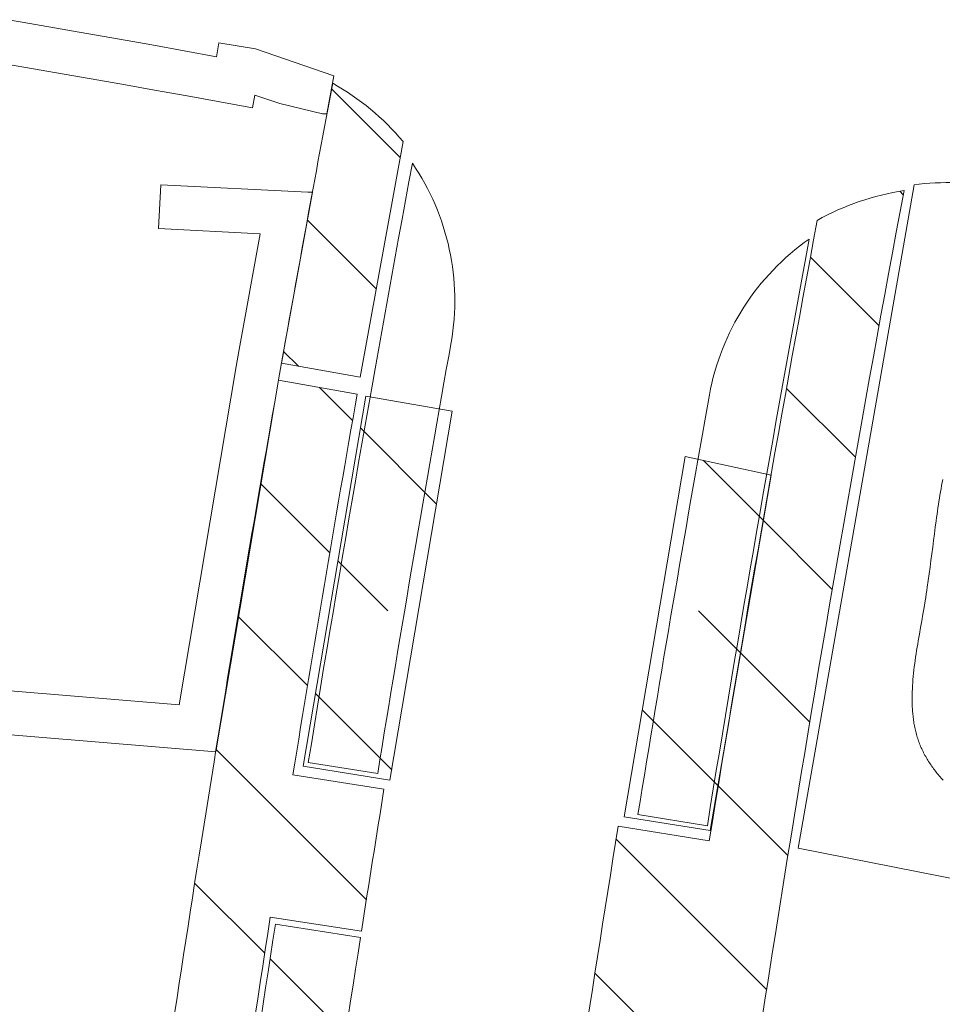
# Model space of a CAD drawing. Header units: metres. Extents: x 167411 to 168816, y 461777 to 462985.
# Tile 54 of 256: x 167579 to 167600, y 462694 to 462717. Entities that reach past the tile are written whole.
import ezdxf

# ---------------------------------------------------------------- set-up
doc = ezdxf.new("R2010")
doc.units = ezdxf.units.M
doc.header["$LTSCALE"] = 0.5
for name, color, linetype, lineweight, true_color in [('Zuid-N-WE-GW-AANVULLEN-teelgrond 2e en 3e grootte boom', 7, 'Continuous', 18, 0xbf01ff), ('Zuid-N-WE-GW-AANVULLEN-vrijgekomen grond (uitvullen)', 7, 'Continuous', 18, 0x0100ff), ('Zuid-N-WE-GW-AANVULLEN-zand uitvullen', 7, 'Continuous', 18, 0x3fff01)]:
    doc.layers.add(name, color=color, linetype=linetype, lineweight=lineweight, true_color=true_color)
pattern_1 = [(135, (0, 0), (-3.535533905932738, -3.535533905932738), []), (135, (2.164890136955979e-16, 3.5355339), (-3.535533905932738, -3.535533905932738), [2.5, -1.25])]
pattern_2 = [(135, (0, 0), (-1.767766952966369, -1.767766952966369), [])]

msp = doc.modelspace()

# ---------------------------------------------------------------- hatches: boundary and pattern name
at = {"layer": 'Zuid-N-WE-GW-AANVULLEN-teelgrond 2e en 3e grootte boom'}
h = msp.add_hatch(dxfattribs=at)
h.set_pattern_fill('ANSI33', color=256, scale=20, angle=90)
h.set_pattern_definition(pattern_1)
h.paths.add_polyline_path([(167587.0084299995, 462699.4228822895), (167585.034054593, 462699.7420088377), (167586.4571133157, 462708.1717516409), (167588.4280386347, 462707.827955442)])
h = msp.add_hatch(dxfattribs=at)
h.set_pattern_fill('ANSI33', color=256, scale=20, angle=90)
h.set_pattern_definition(pattern_1)
h.paths.add_polyline_path([(167592.3435964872, 462698.5882196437), (167593.7293627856, 462706.7957746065), (167595.6848975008, 462706.3684472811), (167594.2997648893, 462698.2722801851)])
at = {"layer": 'Zuid-N-WE-GW-AANVULLEN-zand uitvullen'}
h = msp.add_hatch(dxfattribs=at)
h.set_pattern_fill('ANSI31', color=256, scale=20, angle=90)
h.set_pattern_definition(pattern_2)
edge = h.paths.add_edge_path()
edge.add_arc((168181.864518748, 462603.1360694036), 593.3800006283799, 169.3447926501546, 170.8328768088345, ccw=False)
edge.add_arc((167599.5754090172, 462707.1151222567), 5.799999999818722, 98.52325960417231, 119.2971623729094)
edge.add_arc((168181.8645187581, 462603.1360694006), 595.2000006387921, 169.444130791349, 170.8254230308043)
edge.add_line((167594.2788464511, 462698.0366408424), (167592.2057115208, 462698.3714714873))
edge.add_arc((168181.8645188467, 462603.1360693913), 597.3000007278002, 170.8254230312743, 171.981393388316)
edge.add_line((167590.4044274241, 462686.4562417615), (167592.4868384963, 462686.1841926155))
edge.add_arc((168181.8645188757, 462603.1360693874), 595.2000007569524, 171.979362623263, 173.1345390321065)
edge.add_line((167590.9323506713, 462674.2853032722), (167588.8499395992, 462674.5573524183))
edge.add_arc((168181.8645172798, 462603.136069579), 597.2999991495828, 173.1325082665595, 174.7495113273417)
edge.add_arc((167596.8295816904, 462656.8982601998), 9.800000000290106, 174.7495113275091, 244.0486619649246)
edge.add_line((167592.5410268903, 462648.0864330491), (167601.8214247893, 462643.5698334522))
edge.add_line((167601.8214247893, 462643.5698334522), (167602.7404008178, 462645.4580821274))
edge.add_line((167602.7404008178, 462645.4580821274), (167613.5303932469, 462640.2067905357))
edge.add_line((167613.5303932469, 462640.2067905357), (167612.6114172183, 462638.3185418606))
edge.add_line((167612.6114172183, 462638.3185418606), (167622.9518266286, 462633.2860540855))
edge.add_line((167622.9518266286, 462633.2860540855), (167623.8708026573, 462635.1743027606))
edge.add_line((167623.8708026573, 462635.1743027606), (167645.4507875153, 462624.6717195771))
edge.add_line((167645.4507875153, 462624.6717195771), (167644.5318114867, 462622.7834709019))
edge.add_line((167644.5318114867, 462622.7834709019), (167646.9174503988, 462621.6216373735))
edge.add_line((167646.9174503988, 462621.6216373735), (167647.8169258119, 462621.184666))
edge.add_line((167647.8169258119, 462621.184666), (167653.479360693, 462618.4288626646))
edge.add_arc((167654.7046620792, 462620.9465275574), 2.800000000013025, 244.0486616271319, 320.5911913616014)
edge.add_line((167656.8680428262, 462619.1689495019), (167657.5028921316, 462619.9415854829))
edge.add_line((167657.5028921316, 462619.9415854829), (167735.746754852, 462715.1673707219))
edge.add_line((167735.746754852, 462715.1673707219), (167736.3816041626, 462715.940006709))
edge.add_arc((167734.2182234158, 462717.7175847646), 2.799999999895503, 320.5911913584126, 411.6608721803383)
edge.add_line((167735.955104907, 462719.9137729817), (167734.1248989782, 462721.3612130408))
edge.add_line((167734.1248989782, 462721.3612130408), (167733.3405460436, 462721.9815278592))
edge.add_line((167733.3405460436, 462721.9815278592), (167732.5660618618, 462722.5940378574))
edge.add_line((167732.5660618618, 462722.5940378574), (167731.2634007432, 462720.9468966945))
edge.add_line((167731.2634007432, 462720.9468966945), (167725.7180435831, 462725.3325081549))
edge.add_arc((167611.1148808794, 462580.4233034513), 184.7500000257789, 51.66087217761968, 58.07994641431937)
edge.add_line((167708.7987540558, 462737.2366429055), (167709.9113098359, 462739.0226448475))
edge.add_arc((167611.2240170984, 462580.6415739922), 186.6112144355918, 58.07295404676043, 60.35280406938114)
edge.add_line((167703.5327328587, 462742.8230968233), (167702.4916577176, 462740.9936841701))
edge.add_arc((167611.1148809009, 462580.4233034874), 184.7499999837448, 60.35682717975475, 69.55759931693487)
edge.add_line((167675.6416949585, 462753.5384465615), (167676.3764279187, 462755.5096178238))
edge.add_arc((167611.2325129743, 462580.6585033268), 186.5921806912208, 69.56622071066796, 73.5790966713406)
edge.add_line((167663.9805226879, 462759.6397575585), (167663.0721743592, 462759.9049589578))
edge.add_line((167663.0721743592, 462759.9049589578), (167661.9701511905, 462755.851540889))
edge.add_line((167661.9701511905, 462755.851540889), (167662.0662102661, 462755.8236941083))
edge.add_line((167662.0662102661, 462755.8236941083), (167660.9951763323, 462751.8842594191))
edge.add_line((167660.9951763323, 462751.8842594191), (167665.7717891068, 462750.5856176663))
edge.add_line((167665.7717891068, 462750.5856176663), (167660.3411054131, 462730.6106915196))
edge.add_line((167660.3411054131, 462730.6106915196), (167644.7085545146, 462734.8607918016))
edge.add_line((167644.7085545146, 462734.8607918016), (167650.1392382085, 462754.8357179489))
edge.add_line((167650.1392382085, 462754.8357179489), (167654.9158509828, 462753.5370761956))
edge.add_line((167654.9158509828, 462753.5370761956), (167655.9871347, 462757.477429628))
edge.add_line((167655.9871347, 462757.477429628), (167656.0838202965, 462757.4518872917))
edge.add_line((167656.0838202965, 462757.4518872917), (167657.1858436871, 462761.5053061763))
edge.add_line((167657.1858436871, 462761.5053061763), (167656.2686839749, 462761.7408845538))
edge.add_arc((167474.031274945, 462048.6294231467), 736.0288239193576, 75.66472949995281, 79.10564495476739)
edge.add_arc((167611.6662112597, 462763.7335025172), 7.800000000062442, 79.11041619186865, 160.4763157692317)
edge.add_line((167604.3146845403, 462766.3402351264), (167604.8012401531, 462766.2537860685))
edge.add_line((167604.8012401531, 462766.2537860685), (167605.0636438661, 462767.7306558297))
edge.add_line((167605.0636438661, 462767.7306558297), (167606.5405136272, 462767.4682521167))
edge.add_line((167606.5405136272, 462767.4682521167), (167606.2781099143, 462765.9913823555))
edge.add_line((167606.2781099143, 462765.9913823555), (167604.1788802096, 462754.1764242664))
edge.add_line((167604.1788802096, 462754.1764242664), (167602.1112625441, 462754.5437894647))
edge.add_line((167602.1112625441, 462754.5437894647), (167601.5864551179, 462751.5900499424))
edge.add_line((167601.5864551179, 462751.5900499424), (167601.5672529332, 462751.4794419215))
edge.add_line((167601.5672529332, 462751.4794419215), (167604.4381954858, 462750.9678667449))
edge.add_line((167604.4381954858, 462750.9678667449), (167603.8241997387, 462747.5221434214))
edge.add_line((167603.8241997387, 462747.5221434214), (167600.9545411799, 462748.0334898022))
edge.add_line((167600.9545411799, 462748.0334898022), (167600.886711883, 462747.6517305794))
edge.add_line((167600.886711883, 462747.6517305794), (167600.0819862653, 462743.1225456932))
edge.add_line((167600.0819862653, 462743.1225456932), (167602.1496039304, 462742.7551804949))
edge.add_line((167602.1496039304, 462742.7551804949), (167599.0007593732, 462725.0327433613))
edge.add_line((167599.0007593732, 462725.0327433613), (167598.7383556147, 462723.5558736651))
edge.add_line((167598.7383556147, 462723.5558736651), (167597.2614858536, 462723.8182773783))
edge.add_line((167597.2614858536, 462723.8182773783), (167597.5238896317, 462725.2951471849))
edge.add_line((167597.5238896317, 462725.2951471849), (167596.9331417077, 462725.4001085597))
edge.add_line((167596.9331417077, 462725.4001085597), (167596.9269309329, 462725.3651528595))
edge.add_line((167596.9269309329, 462725.3651528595), (167596.7519951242, 462724.3805730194))
edge.add_arc((167602.4625582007, 462723.3659453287), 5.800000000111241, 169.9250774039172, 241.011722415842)
edge.add_line((167599.6517003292, 462718.2925758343), (167608.4837973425, 462768.0016933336))
edge.add_arc((167473.6629964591, 462047.0409959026), 733.4582302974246, 76.13537730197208, 79.40793383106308, ccw=False)
edge.add_line((167649.4205854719, 462759.1296459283), (167642.4748245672, 462733.5820226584))
edge.add_line((167642.4748245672, 462733.5820226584), (167648.7536141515, 462731.8749765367))
edge.add_line((167648.7536141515, 462731.8749765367), (167649.1644268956, 462733.386011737))
edge.add_line((167649.1644268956, 462733.386011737), (167655.9192328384, 462731.5495486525))
edge.add_line((167655.9192328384, 462731.5495486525), (167655.4961805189, 462730.041841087))
edge.add_line((167655.4961805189, 462730.041841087), (167661.6198745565, 462728.3769615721))
edge.add_line((167661.6198745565, 462728.3769615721), (167668.5352489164, 462753.8128182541))
edge.add_arc((167611.1148808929, 462580.4233034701), 182.6500000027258, 51.66087217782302, 71.67698734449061, ccw=False)
edge.add_line((167724.4153824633, 462723.6853669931), (167733.8784222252, 462716.2014097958))
edge.add_line((167733.8784222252, 462716.2014097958), (167656.0829533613, 462621.5213370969))
edge.add_line((167656.0829533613, 462621.5213370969), (167590.6157808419, 462653.3830102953))
edge.add_arc((168181.8645173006, 462603.136069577), 593.3799991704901, 173.2156767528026, 175.1424224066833, ccw=False)
edge.add_arc((168181.8645187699, 462603.1360694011), 593.3800006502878, 171.0086475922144, 173.2156767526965, ccw=False)
edge.add_line((167595.7760072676, 462695.8726956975), (167596.0632602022, 462697.6702464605))
h.paths.add_polyline_path([(167600.057495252, 462742.9847045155), (167601.9872717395, 462742.6418303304), (167598.8874092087, 462725.1950755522), (167596.9576327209, 462725.5379497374)], flags=17)
h.paths.add_polyline_path([(167602.1459241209, 462744.5637120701), (167601.8835204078, 462743.086842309), (167600.4066506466, 462743.3492460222), (167600.6690543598, 462744.8261157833)], flags=16)
edge = h.paths.add_edge_path(flags=17)
edge.add_line((167602.1357535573, 462754.6816306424), (167604.0655300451, 462754.3387564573))
edge.add_line((167604.0655300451, 462754.3387564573), (167606.1157777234, 462765.878032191))
edge.add_line((167606.1157777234, 462765.878032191), (167604.2685385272, 462766.2062415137))
edge.add_arc((167611.6662112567, 462763.7335025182), 7.799999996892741, 161.5173291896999, 169.9250774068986)
edge.add_line((167603.9864885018, 462765.0980018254), (167602.1357535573, 462754.6816306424))
h.paths.add_polyline_path([(167652.1076309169, 462755.5959351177), (167652.5011587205, 462757.0433935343), (167653.9486171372, 462756.6498657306), (167653.5550893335, 462755.202407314)], flags=16)
h.paths.add_polyline_path([(167663.0118176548, 462752.6313589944), (167663.4053454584, 462754.0788174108), (167664.852803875, 462753.6852896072), (167664.4592760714, 462752.2378311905)], flags=16)
edge = h.paths.add_edge_path(flags=17)
edge.add_line((167661.8723781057, 462756.0255502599), (167662.9192874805, 462759.8762509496))
edge.add_line((167662.9192874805, 462759.8762509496), (167662.9376452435, 462759.9437737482))
edge.add_arc((167609.4655771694, 462574.3568997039), 193.1366093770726, 73.92702901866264, 75.65365172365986)
edge.add_line((167657.3215065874, 462761.4706616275), (167657.3031488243, 462761.4031388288))
edge.add_line((167657.3031488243, 462761.4031388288), (167656.2562394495, 462757.5524381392))
edge.add_arc((167609.4235687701, 462574.2023860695), 189.2367317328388, 73.90923611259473, 75.6714446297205, ccw=False)
edge = h.paths.add_edge_path(flags=17)
edge.add_line((167703.4110345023, 462742.892303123), (167702.4391979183, 462741.1845588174))
edge.add_arc((167611.1148808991, 462580.4233034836), 184.8899999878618, 60.40021194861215, 69.51421454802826)
edge.add_line((167675.8217569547, 462753.6206830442), (167676.5076003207, 462755.4606913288))
edge.add_arc((167611.2304947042, 462580.652445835), 186.5985616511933, 60.39586889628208, 69.52330183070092, ccw=False)
edge = h.paths.add_edge_path(flags=17)
edge.add_line((167732.4562524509, 462722.680881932), (167731.2404354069, 462721.14355018))
edge.add_line((167731.2404354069, 462721.14355018), (167725.8048876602, 462725.4423175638))
edge.add_arc((167611.1148808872, 462580.4233034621), 184.8900000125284, 51.66087217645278, 58.03656164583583)
edge.add_line((167708.991579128, 462737.2814050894), (167710.0301030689, 462738.9485626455))
edge.add_arc((167611.2304946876, 462580.6524458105), 186.5985616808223, 51.64507169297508, 58.02988921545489, ccw=False)
edge.add_line((167727.0207047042, 462726.9796493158), (167732.4562524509, 462722.680881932))
h.paths.add_polyline_path([(167623.0777098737, 462633.2247890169), (167623.9354208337, 462634.987154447), (167645.2636392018, 462624.6071014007), (167644.4059282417, 462622.8447359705)], flags=17)
h.paths.add_polyline_path([(167622.1302526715, 462635.6655112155), (167623.479001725, 462635.0090997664), (167622.822590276, 462633.6603507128), (167621.4738412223, 462634.3167621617)], flags=16)
h.paths.add_polyline_path([(167601.9473080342, 462643.5085683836), (167612.4855339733, 462638.3798069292), (167613.3432449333, 462640.1421723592), (167602.8050189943, 462645.2709338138)], flags=17)
h.paths.add_polyline_path([(167593.3199684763, 462649.6869485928), (167594.6687175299, 462649.0305371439), (167594.012306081, 462647.6817880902), (167592.6635570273, 462648.3381995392)], flags=16)
h.paths.add_polyline_path([(167589.366087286, 462663.0508948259), (167589.2171409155, 462661.5583081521), (167587.7245542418, 462661.7072545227), (167587.8735006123, 462663.1998411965)], flags=16)
h.paths.add_polyline_path([(167590.5815396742, 462674.0487544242), (167590.387228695, 462672.5613932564), (167588.8998675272, 462672.7557042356), (167589.0941785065, 462674.2430654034)], flags=16)
edge = h.paths.add_edge_path(flags=17)
edge.add_line((167590.8102761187, 462674.4424409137), (167588.8680752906, 462674.6961727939))
edge.add_arc((168154.5483450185, 462606.7046932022), 569.7517080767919, 171.967642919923, 173.146258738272, ccw=False)
edge.add_line((167590.3862917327, 462686.3174213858), (167592.328492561, 462686.0636895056))
edge.add_arc((168181.8645189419, 462603.1360693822), 595.3400008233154, 171.9929727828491, 173.1209288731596)
h = msp.add_hatch(dxfattribs=at)
h.set_pattern_fill('ANSI31', color=256, scale=20, angle=90)
h.set_pattern_definition(pattern_2)
edge = h.paths.add_edge_path()
edge.add_arc((168181.8645183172, 462603.1360694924), 606.6200001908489, 170.9993222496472, 172.9833954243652)
edge.add_arc((167521.8092722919, 462173.9474368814), 506.62000002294, 83.42858769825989, 89.3108745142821)
edge.add_line((167527.9025018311, 462680.530793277), (167518.1121505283, 462680.6485524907))
edge.add_line((167518.1121505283, 462680.6485524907), (167518.0599594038, 462676.5288794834))
edge.add_line((167518.0599594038, 462676.5288794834), (167520.4568280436, 462676.5000524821))
edge.add_line((167520.4568280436, 462676.5000524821), (167520.4636316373, 462676.6999851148))
edge.add_line((167520.4636316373, 462676.6999851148), (167521.4990458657, 462676.6875310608))
edge.add_line((167521.4990458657, 462676.6875310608), (167521.524303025, 462678.7873791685))
edge.add_line((167521.524303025, 462678.7873791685), (167527.8806122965, 462678.7109249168))
edge.add_arc((167521.8092722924, 462173.9474369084), 504.7999999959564, 87.29925152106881, 89.3108745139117, ccw=False)
edge.add_line((167545.5951957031, 462678.1867351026), (167545.4905111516, 462676.0893380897))
edge.add_arc((167521.8092716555, 462173.9474239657), 502.7000129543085, 87.06512820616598, 87.29990573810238, ccw=False)
edge.add_line((167547.5479038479, 462675.9880855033), (167547.6534695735, 462678.085431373))
edge.add_arc((167521.8092722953, 462173.9474369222), 504.7999999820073, 83.64576436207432, 87.06535049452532, ccw=False)
edge.add_line((167577.6780808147, 462675.6462671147), (167577.4456630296, 462673.5591681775))
edge.add_arc((167578.1514184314, 462679.3166841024), 5.80061033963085, 263.0115555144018, 352.8080418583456)
edge.add_arc((168181.864515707, 462603.1360698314), 602.6999975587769, 172.2794250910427, 172.8080418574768, ccw=False)
edge.add_line((167584.6279807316, 462684.1040162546), (167582.5470171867, 462684.386134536))
edge.add_arc((168181.8645173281, 462603.1360696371), 604.7999991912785, 171.1386243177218, 172.2794250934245, ccw=False)
edge.add_line((167584.2834503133, 462696.302090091), (167586.3582377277, 462695.9786198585))
edge.add_arc((168202.4304471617, 462599.8438220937), 623.5277592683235, 170.8298649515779, 171.130824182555, ccw=False)
edge.add_line((167586.8717045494, 462699.2133394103), (167584.7973534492, 462699.5406381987))
edge.add_arc((168181.8645195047, 462603.1360692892), 604.8000013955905, 169.9944915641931, 170.8279811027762, ccw=False)
edge.add_line((167586.2628887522, 462708.2157492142), (167584.4710285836, 462708.53456595))
edge.add_arc((168181.8645178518, 462603.1360695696), 606.6199997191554, 169.9942417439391, 170.8274159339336)
edge.add_line((167583.0015773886, 462699.8366517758), (167582.7141395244, 462698.0394320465))
edge = h.paths.add_edge_path(flags=17)
edge.add_line((167586.3366715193, 462695.8402909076), (167584.4002290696, 462696.142192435))
edge.add_arc((168181.8645187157, 462603.1360694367), 604.6600005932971, 171.151890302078, 172.2661591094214)
edge.add_line((167582.7045720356, 462684.5060553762), (167584.646788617, 462684.2427471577))
edge.add_arc((168183.7687204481, 462602.8663310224), 604.623196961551, 171.1544319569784, 172.2650705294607, ccw=False)
edge = h.paths.add_edge_path()
edge.add_line((167584.5389126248, 462708.9186078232), (167586.3305873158, 462708.5987513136))
edge.add_line((167586.3305873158, 462708.5987513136), (167587.3064410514, 462713.9680729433))
edge.add_arc((167582.864306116, 462710.2388052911), 5.800000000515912, 40.01418035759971, 60.69062422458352)
edge.add_arc((168181.8645185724, 462603.1360694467), 606.6200004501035, 169.3450596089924, 169.957406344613)
edge = h.paths.add_edge_path(flags=17)
edge.add_line((167577.3065231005, 462673.5746626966), (167577.5234442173, 462675.5226024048))
edge.add_arc((167521.8092722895, 462173.9474368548), 504.6600000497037, 83.66165904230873, 87.04944104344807)
edge.add_line((167547.7862473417, 462677.9384213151), (167547.6877268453, 462675.9810477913))
edge.add_arc((167521.7913387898, 462173.7539792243), 502.8942744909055, 83.66212359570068, 87.04826571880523, ccw=False)
edge = h.paths.add_edge_path(flags=17)
edge.add_line((167545.3506852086, 462676.0963170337), (167545.448370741, 462678.0534858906))
edge.add_arc((167521.8092722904, 462173.9474367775), 504.660000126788, 87.31518971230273, 89.31087452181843)
edge.add_line((167527.8789284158, 462678.5709350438), (167521.6626090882, 462678.645705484))
edge.add_line((167521.6626090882, 462678.645705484), (167521.6390357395, 462676.6858472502))
edge.add_line((167521.6390357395, 462676.6858472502), (167527.8553550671, 462676.6110768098))
edge.add_arc((167521.7815736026, 462172.6117335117), 504.0359400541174, 87.31982756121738, 89.30955227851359, ccw=False)
edge = h.paths.add_edge_path()
edge.add_arc((167172.7918054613, 462667.4377959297), 343.3800000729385, 354.42134594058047, 355.7750813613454, ccw=False)
edge.add_line((167514.5454500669, 462634.0571001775), (167516.3568477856, 462633.8803564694))
edge.add_arc((167172.7918055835, 462667.4377959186), 345.1999999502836, 354.4213763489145, 355.7970724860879)
edge.add_line((167517.0634708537, 462642.1383797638), (167519.1672499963, 462642.1130753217))
edge.add_line((167519.1672499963, 462642.1130753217), (167519.2940593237, 462643.9116802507))
edge.add_line((167519.2940593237, 462643.9116802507), (167513.9470714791, 462643.9759942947))
edge.add_line((167513.9470714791, 462643.9759942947), (167514.4805909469, 462659.6541722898))
edge.add_line((167514.4805909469, 462659.6541722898), (167514.4484655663, 462659.6552654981))
edge.add_line((167514.4484655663, 462659.6552654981), (167514.8225727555, 462670.6489020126))
edge.add_line((167514.8225727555, 462670.6489020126), (167520.0693914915, 462670.4703557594))
edge.add_line((167520.0693914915, 462670.4703557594), (167520.0601372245, 462670.1984068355))
edge.add_line((167520.0601372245, 462670.1984068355), (167520.2421758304, 462670.1922121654))
edge.add_line((167520.2421758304, 462670.1922121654), (167520.282656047, 462671.3817770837))
edge.add_line((167520.282656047, 462671.3817770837), (167517.8884263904, 462671.4105750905))
edge.add_line((167517.8884263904, 462671.4105750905), (167513.0615768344, 462671.4686328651))
edge.add_line((167513.0615768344, 462671.4686328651), (167512.1267630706, 462643.9978891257))
edge.add_line((167512.1267630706, 462643.9978891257), (167473.8736790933, 462644.4580006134))
edge.add_line((167473.8736790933, 462644.4580006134), (167473.8517895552, 462642.6381322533))
edge.add_line((167473.8517895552, 462642.6381322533), (167515.2386809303, 462642.1403270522))
h.paths.add_polyline_path([(167518.0305737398, 462671.5488754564), (167520.2874185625, 462671.5217299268), (167520.4520631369, 462676.360029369), (167518.1952204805, 462676.3872385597)])
edge = h.paths.add_edge_path()
edge.add_arc((167511.23779042, 462621.8684497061), 5.799999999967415, 280.7853458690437, 351.3437405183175)
edge.add_line((167516.9717230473, 462620.9955140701), (167514.8913432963, 462621.2756224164))
edge.add_arc((167172.7918056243, 462667.4377959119), 345.1999999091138, 352.3150498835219, 354.3565708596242)
edge.add_line((167516.3186722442, 462633.4917821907), (167514.5073146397, 462633.6689458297))
edge.add_arc((167172.7918055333, 462667.4377959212), 343.3800000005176, 351.41359406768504, 354.35626735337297, ccw=False)
edge = h.paths.add_edge_path()
edge.add_line((167509.9523687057, 462604.8866934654), (167506.8022123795, 462604.9380636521))
edge.add_line((167506.8022123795, 462604.9380636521), (167506.2347977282, 462570.1426898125))
edge.add_line((167506.2347977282, 462570.1426898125), (167511.8290235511, 462570.0514637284))
edge.add_arc((167522.8088641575, 462577.4822299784), 13.25794806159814, 171.6034540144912, 214.0887464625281, ccw=False)
edge.add_line((167509.6930262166, 462579.4182005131), (167508.2107769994, 462579.6929145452))
edge.add_line((167508.2107769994, 462579.6929145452), (167508.5922953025, 462603.088630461))
edge.add_line((167508.5922953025, 462603.088630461), (167514.0616315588, 462602.9994409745))
edge.add_arc((167508.3340958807, 462603.9134076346), 5.799999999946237, 350.9335148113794, 425.8128350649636)
edge.add_line((167510.710464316, 462609.2042367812), (167509.9523687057, 462604.8866934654))

# ---------------------------------------------------------------- linework, layer by layer
at = {"layer": 'Zuid-N-WE-GW-AANVULLEN-teelgrond 2e en 3e grootte boom', "flags": 128}
for points in [[(167587.0084299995, 462699.4228822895), (167585.034054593, 462699.7420088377), (167586.4571133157, 462708.1717516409), (167588.4280386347, 462707.827955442)], [(167592.3435964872, 462698.5882196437), (167593.7293627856, 462706.7957746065), (167595.6848975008, 462706.3684472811), (167594.2997648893, 462698.2722801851)]]:
    msp.add_lwpolyline(points, close=True, dxfattribs=at)
at = {"layer": 'Zuid-N-WE-GW-AANVULLEN-vrijgekomen grond (uitvullen)', "flags": 128}
for points in [[(167585.4694461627, 462714.6002511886), (167585.5711736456, 462714.6002511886), (167585.7332732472, 462715.4650462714), (167583.9471153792, 462716.076686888), (167583.1118862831, 462716.2161864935), (167583.0594691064, 462715.900508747, 0.06175370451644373), (167487.608483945, 462721.4312025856), (167484.2628191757, 462721.2678257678), (167486.4550867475, 462719.9061804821), (167487.3155423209, 462720.4157059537), (167487.6039352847, 462720.4297888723, -0.0624468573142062), (167583.8791839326, 462714.7322987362), (167583.9279902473, 462715.0262303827), (167584.4965594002, 462714.8315331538)], [(167586.7293145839, 462699.5761208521), (167585.1488282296, 462699.8253285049, -0.00572806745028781), (167587.517927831, 462713.4735404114, -0.196048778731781), (167588.4003817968, 462709.3887718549, 0.004126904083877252)], [(167592.6557360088, 462698.6391020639), (167594.2352674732, 462698.3839929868, -0.005694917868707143), (167596.5545705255, 462711.7467889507, 0.1977367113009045), (167594.2829961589, 462708.1999878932, 0.004061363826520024)]]:
    msp.add_lwpolyline(points, format="xyb", close=True, dxfattribs=at)
msp.add_lwpolyline([(167516.5079093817, 462705.4366462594), (167518.4316702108, 462705.1716721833), (167518.4302764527, 462705.3916483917), (167518.830233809, 462705.3858077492), (167583.0405913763, 462700.0683847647), (167584.494490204, 462708.6699681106), (167584.5623854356, 462709.0540732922), (167585.2405650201, 462712.8145674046), (167585.1388938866, 462712.814567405), (167581.7875688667, 462712.9826519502), (167581.7374771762, 462711.9839073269), (167584.0536792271, 462711.8677390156), (167583.5779530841, 462709.2298457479), (167583.5091021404, 462708.8403337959), (167582.2076712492, 462701.1407840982), (167518.8788558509, 462706.3852043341), (167517.4238266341, 462706.4064523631), (167517.4243753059, 462706.3198557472), (167516.6443586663, 462706.427293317)], close=True, dxfattribs=at)
msp.add_lwpolyline([(167600.85847896, 462712.9157352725, 0.083220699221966), (167598.9422462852, 462712.9837860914), (167596.2995732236, 462697.8692674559), (167611.5796678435, 462694.8544704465)], format="xyb", dxfattribs=at)
msp.add_lwpolyline([(167599.6037691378, 462699.4195938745), (167599.5805989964, 462699.4450930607), (167599.5577549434, 462699.4707372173), (167599.5352413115, 462699.496527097), (167599.5130624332, 462699.5224634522), (167599.4912226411, 462699.5485470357), (167599.4697262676, 462699.5747785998), (167599.4485776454, 462699.6011588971), (167599.427781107, 462699.6276886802), (167599.407340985, 462699.6543687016), (167599.3872616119, 462699.681199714), (167599.3675473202, 462699.7081824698), (167599.3482024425, 462699.7353177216), (167599.3292313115, 462699.7626062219), (167599.3106382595, 462699.7900487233), (167599.2924276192, 462699.8176459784), (167599.2746037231, 462699.8453987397), (167599.2571709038, 462699.8733077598), (167599.2401334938, 462699.901373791), (167599.2234958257, 462699.9295975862), (167599.2072622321, 462699.9579798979), (167599.1914370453, 462699.9865214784), (167599.1760245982, 462700.0152230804), (167599.1610292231, 462700.0440854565), (167599.1464552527, 462700.0731093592), (167599.1323070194, 462700.1022955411), (167599.1185888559, 462700.1316447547), (167599.1053050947, 462700.1611577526), (167599.0924600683, 462700.1908352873), (167599.0800581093, 462700.2206781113), (167599.0681035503, 462700.2506869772), (167599.0566007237, 462700.2808626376), (167599.0455529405, 462700.3112055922), (167599.0349569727, 462700.3417147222), (167599.0248070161, 462700.3723882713), (167599.0150972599, 462700.4032244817), (167599.0058218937, 462700.4342215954), (167598.9969751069, 462700.4653778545), (167598.9885510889, 462700.4966915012), (167598.9805440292, 462700.5281607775), (167598.972948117, 462700.5597839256), (167598.965757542, 462700.5915591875), (167598.9589664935, 462700.6234848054), (167598.9525691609, 462700.6555590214), (167598.9465597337, 462700.6877800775), (167598.9409324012, 462700.7201462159), (167598.9356813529, 462700.7526556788), (167598.9308007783, 462700.7853067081), (167598.9262848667, 462700.818097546), (167598.9221278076, 462700.8510264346), (167598.9183237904, 462700.8840916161), (167598.9148670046, 462700.9172913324), (167598.9117516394, 462700.9506238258), (167598.9089718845, 462700.9840873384), (167598.9065219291, 462701.0176801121), (167598.9043959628, 462701.0514003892), (167598.9025881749, 462701.0852464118), (167598.9010927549, 462701.1192164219), (167598.8999038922, 462701.1533086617), (167598.8990157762, 462701.1875213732), (167598.8984225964, 462701.2218527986), (167598.8981185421, 462701.25630118), (167598.8980978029, 462701.2908647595), (167598.898354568, 462701.3255417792), (167598.898883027, 462701.3603304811), (167598.8996773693, 462701.3952291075), (167598.9007317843, 462701.4302359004), (167598.90359759, 462701.5005669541), (167598.9074339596, 462701.5713095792), (167598.9121944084, 462701.6424497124), (167598.9178324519, 462701.7139732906), (167598.9243016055, 462701.7858662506), (167598.9315553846, 462701.8581145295), (167598.9395473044, 462701.9307040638), (167598.9482308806, 462702.0036207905), (167598.9575596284, 462702.0768506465), (167598.9674870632, 462702.1503795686), (167598.9779667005, 462702.2241934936), (167598.9889520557, 462702.2982783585), (167599.000396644, 462702.3726200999), (167599.012253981, 462702.4472046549), (167599.024477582, 462702.5220179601), (167599.0370209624, 462702.5970459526), (167599.0498376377, 462702.6722745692), (167599.0628811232, 462702.7476897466), (167599.0894625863, 462702.8990235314), (167599.1163934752, 462703.0509348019), (167599.1433019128, 462703.203311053), (167599.1698160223, 462703.3560397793), (167599.1955639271, 462703.5090084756), (167599.2080343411, 462703.5855476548), (167599.2201798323, 462703.6621049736), (167599.2320032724, 462703.7386691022), (167599.2435262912, 462703.8152297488), (167599.2657578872, 462703.968299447), (167599.2870482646, 462704.1212317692), (167599.3075710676, 462704.2739444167), (167599.3274999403, 462704.4263550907), (167599.3470085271, 462704.5783814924), (167599.366270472, 462704.7299413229), (167599.3854594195, 462704.8809522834), (167599.4047490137, 462705.031332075), (167599.4243128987, 462705.180998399), (167599.444324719, 462705.3298689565), (167599.4545528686, 462705.4039801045), (167599.4649581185, 462705.4778614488), (167599.4755621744, 462705.5515027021), (167599.4863867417, 462705.6248935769), (167599.497453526, 462705.698023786), (167599.5087842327, 462705.7708830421), (167599.5204005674, 462705.8434610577), (167599.5323242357, 462705.9157475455), (167599.5445769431, 462705.9877322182), (167599.557180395, 462706.0594047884), (167599.5701562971, 462706.1307549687), (167599.5835263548, 462706.2017724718), (167599.5973122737, 462706.2724470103)], dxfattribs=at)
at = {"layer": 'Zuid-N-WE-GW-AANVULLEN-zand uitvullen'}
for points in [[(167584.5389126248, 462708.9186078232), (167586.3305873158, 462708.5987513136), (167587.3064410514, 462713.9680729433, 0.0904635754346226), (167585.7035519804, 462715.2963425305, 0.002671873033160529), (167584.5389126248, 462708.9186078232)], [(167586.3366715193, 462695.8402909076), (167584.4002290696, 462696.142192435, 0.004861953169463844), (167582.7045720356, 462684.5060553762), (167584.646788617, 462684.2427471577, -0.004846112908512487)]]:
    msp.add_lwpolyline(points, format="xyb", close=True, dxfattribs=at)
for points in [[(167656.0829533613, 462621.5213370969), (167590.6157808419, 462653.3830102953, -0.008407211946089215), (167592.6394434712, 462673.2334003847, -0.009630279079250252), (167595.7760072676, 462695.8726956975), (167596.0632602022, 462697.6702464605, -0.006493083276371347), (167598.7157858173, 462712.8510657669, 0.0908923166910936), (167596.7372413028, 462712.1732646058, 0.006027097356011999), (167594.2788464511, 462698.0366408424), (167592.2057115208, 462698.3714714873, 0.005043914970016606), (167590.4044274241, 462686.4562417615), (167592.4868384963, 462686.1841926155, 0.00504045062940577), (167590.9323506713, 462674.2853032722), (167588.8499395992, 462674.5573524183, 0.007055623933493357), (167587.0707010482, 462657.7950592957, 0.3119399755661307), (167592.5410268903, 462648.0864330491), (167601.8214247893, 462643.5698334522)], [(167547.6534695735, 462678.085431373, -0.01492186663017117), (167577.6780808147, 462675.6462671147), (167577.4456630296, 462673.5591681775, 0.4131735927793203), (167583.90639121, 462678.5904825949, -0.002306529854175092), (167584.6279807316, 462684.1040162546), (167582.5470171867, 462684.386134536, -0.004977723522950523), (167584.2834503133, 462696.302090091), (167586.3582377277, 462695.9786198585, -0.00131318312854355), (167586.8717045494, 462699.2133394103), (167584.7973534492, 462699.5406381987, -0.003636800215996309), (167586.2628887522, 462708.2157492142), (167584.4710285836, 462708.53456595, 0.003635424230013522), (167583.0015773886, 462699.8366517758), (167582.7141395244, 462698.0394320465, 0.00865736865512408), (167579.7876216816, 462677.2389383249, 0.02567195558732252), (167527.9025018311, 462680.530793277)]]:
    msp.add_lwpolyline(points, format="xyb", dxfattribs=at)

doc.saveas('drawing.dxf')
